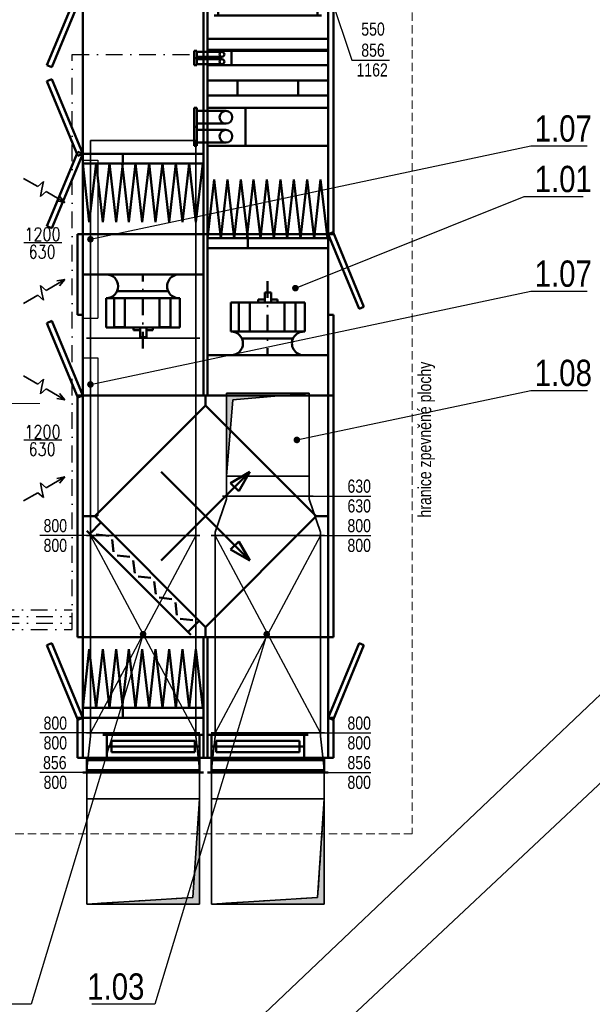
# Model space of a CAD drawing. Header units: millimetres. Extents: x 161070 to 520640, y 9197 to 248394.
# Tile 83 of 137: x 200576 to 204927, y 111861 to 119340. Entities that reach past the tile are written whole.
import ezdxf
from ezdxf.enums import TextEntityAlignment as Align

# ---------------------------------------------------------------- set-up
doc = ezdxf.new("R2010")
doc.units = ezdxf.units.MM
doc.header["$LTSCALE"] = 10
for name, pattern in [('ACAD_ISO02W100', [15, 12, -3]), ('AUSGEZOGEN', [0]), ('DASHDOT', [25.4, 12.7, -6.35, 0, -6.35]), ('DASHED', [19.05, 12.7, -6.35]), ('DASHED2', [9.525, 6.35, -3.175])]:
    doc.linetypes.add(name, pattern=pattern)
for name, color, linetype, lineweight in [('tenka', 253, 'Continuous', 9), ('VZT Odvod', 5, 'Continuous', 35), ('VZT Privod', 6, 'Continuous', 35), ('VZT Tenka', 30, 'Continuous', 15), ('VZT-komponenty', 1, 'Continuous', 50), ('VZT-koty', 4, 'Continuous', 25)]:
    doc.layers.add(name, color=color, linetype=linetype, lineweight=lineweight)
for name, color, linetype in [('VZT Cu potrubí', 40, 'DASHDOT'), ('VZT Privod-pozice_odkaz', 7, 'Continuous'), ('VZT Privod-pozice_text', 7, 'Continuous'), ('VZT Tepelná izolace', 3, 'ACAD_ISO02W100'), ('VZT Tepelná izolace-pozice_odkaz', 7, 'Continuous'), ('VZT Tepelná izolace-pozice_text', 7, 'Continuous')]:
    doc.layers.add(name, color=color, linetype=linetype)
doc.styles.add('AR-KOTY', font='simplex', dxfattribs={"width": 0.7})
doc.styles.add('Arial', font='arial.ttf')
doc.styles.get("Standard").update_dxf_attribs({"font": 'ic-simplex.shx', "width": 0.8})
doc.dimstyles.new('CADKON', dxfattribs={"dimscale": 50, "dimtxt": 2.5, "dimasz": 2.5, "dimexe": 1.8, "dimexo": 5, "dimgap": 0.6, "dimtad": 1, "dimrnd": 1, "dimtxsty": 'Standard', "dimblk1": 'ARCHTICK', "dimblk2": 'ARCHTICK', "dimsah": 1, "dimcen": 2.5, "dimadec": 1, "dimazin": 2, "dimtfac": 1, "dimtdec": 4, "dimtix": 1, "dimtmove": 1, "dimatfit": 3, "dimldrblk": 'OPEN30', "dimfxl": 5, "dimtolj": 1, "dimarcsym": 0})

# ---------------------------------------------------------------- blocks, each defined once
blk = doc.blocks.new('vd')
at = {"layer": 'tenka', "color": 8}
for p, q in [((195159, 104890.6), (208424.8, 117474)), ((195159, 104890.6), (208424.8, 117474)), ((208361.1, 116703.3), (195497.3, 104646.1)), ((208361.1, 116703.3), (195497.3, 104646.1))]:
    blk.add_line(p, q, dxfattribs=at)
blk = doc.blocks.new('*U3523')
at = {"color": 0, "linetype": 'ByBlock', "lineweight": -2}
for p, q in [((0, 856), (0, 886)), ((0, 856), (0, 0)), ((200, 856), (0, 856)), ((200, 856), (200, 0)), ((950, 806), (200, 856)), ((1000, 856), (200, 856)), ((1000, 0), (1000, 856)), ((950, 806), (1000, 0)), ((0, 0), (0, -30)), ((0, 0), (200, 0)), ((200, 0), (1000, 0))]:
    blk.add_line(p, q, dxfattribs=at)
at = {"color": 0, "lineweight": -2}
for points in [[(950, 806), (1000, 856), (200, 856)], [(950, 806), (1000, 0), (1000, 856)], [(950, 806), (1000, 0), (1000, 0)]]:
    blk.add_solid(points, dxfattribs=at)
blk = doc.blocks.new('*U3524', base_point=(856, 0))
at = {"color": 0, "linetype": 'ByBlock', "lineweight": -2}
for p, q in [((0, 1000), (0, 200)), ((856, 1000), (0, 1000)), ((856, 200), (856, 1000)), ((0, 200), (0, 0)), ((856, 0), (856, 200)), ((0, 0), (-30, 0)), ((0, 0), (856, 0)), ((856, 0), (886, 0))]:
    blk.add_line(p, q, dxfattribs=at)
at = {"color": 2, "linetype": 'DASHED', "lineweight": 25}
blk.add_line((0, 200), (856, 200), dxfattribs=at)
blk.add_lwpolyline([(0, 200), (50, 950), (856, 1000)], dxfattribs=at)
blk = doc.blocks.new('*U3525', base_point=(300, 400))
at = {"color": 0, "linetype": 'ByBlock', "lineweight": -2}
for p, q in [((0, 428), (0, 458)), ((25, 428), (0, 428)), ((0, 428), (0, -428)), ((0, 428), (0, 428)), ((25, 428), (275, 400)), ((275, 400), (300, 400)), ((300, 400), (300, 430)), ((300, 400), (300, -400)), ((300, 400), (300, 400)), ((25, -428), (0, -428)), ((0, -428), (0, -458)), ((0, -428), (0, -428)), ((275, -400), (25, -428)), ((275, -400), (300, -400)), ((300, -400), (300, -430)), ((300, -400), (300, -400))]:
    blk.add_line(p, q, dxfattribs=at)
blk = doc.blocks.new('*U3526', base_point=(1500, 800))
at = {"color": 0, "linetype": 'ByBlock', "lineweight": -2}
for points in [[(0, 800), (0, 830)], [(1500, 800), (1500, 830)], [(0, 800), (1500, 800)], [(0, 800), (0, 0)], [(1500, 800), (1500, 0)], [(0, 0), (0, -30)], [(0, 0), (1500, 0)], [(1500, 0), (1500, -30)]]:
    blk.add_lwpolyline(points, dxfattribs=at)
at = {"color": 2, "linetype": 'ByBlock', "lineweight": 25}
for points in [[(0, 800), (1500, 0)], [(1500, 800), (0, 0)]]:
    blk.add_lwpolyline(points, dxfattribs=at)
blk = doc.blocks.new('*U3527', base_point=(300, 315))
at = {"color": 0, "linetype": 'ByBlock', "lineweight": -2}
for p, q in [((0, 400), (0, 430)), ((25, 400), (0, 400)), ((0, 400), (0, -400)), ((0, 400), (0, 400)), ((25, 400), (275, 315)), ((275, 315), (300, 315)), ((300, 315), (300, 345)), ((300, 315), (300, -315)), ((300, 315), (300, 315)), ((275, -315), (25, -400)), ((275, -315), (300, -315)), ((300, -315), (300, -345)), ((300, -315), (300, -315)), ((25, -400), (0, -400)), ((0, -400), (0, -430)), ((0, -400), (0, -400))]:
    blk.add_line(p, q, dxfattribs=at)
blk = doc.blocks.new('*U3532', base_point=(630, 0))
at = {"color": 0, "linetype": 'ByBlock', "lineweight": -2}
for p, q in [((0, 780), (0, 150)), ((630, 780), (0, 780)), ((50, 730), (630, 780)), ((630, 150), (630, 780)), ((50, 730), (0, 150)), ((0, 150), (0, 0)), ((0, 150), (630, 150)), ((630, 0), (630, 150)), ((0, 0), (-30, 0)), ((0, 0), (630, 0)), ((630, 0), (660, 0))]:
    blk.add_line(p, q, dxfattribs=at)
at = {"color": 0, "lineweight": -2}
for points in [[(50, 730), (0, 780), (0, 150)], [(50, 730), (630, 780), (0, 780)], [(50, 730), (630, 780), (630, 780)]]:
    blk.add_solid(points, dxfattribs=at)
blk = doc.blocks.new('*U3533')
at = {"color": 0, "linetype": 'ByBlock'}
for p, q in [((0, 800), (0, 830)), ((1500, 800), (1500, 830)), ((1500, 800), (0, 800)), ((0, 800), (0, 0)), ((1500, 0), (1500, 800)), ((0, 0), (0, -30)), ((0, 0), (1500, 0)), ((1500, 0), (1500, -30))]:
    blk.add_line(p, q, dxfattribs=at)
blk = doc.blocks.new('*U3534')
at = {"color": 0, "linetype": 'ByBlock', "lineweight": -2}
for p, q in [((0, 800), (0, 830)), ((1500, 800), (0, 800)), ((0, 800), (0, 0)), ((1500, 0), (1500, 800)), ((0, 0), (1500, 0)), ((0, 0), (0, -30))]:
    blk.add_line(p, q, dxfattribs=at)
blk = doc.blocks.new('*U3536', base_point=(-600, 114.3))
at = {"color": 2, "linetype": 'ByBlock', "lineweight": 25}
for p, q in [((-600, 114.3), (600, 114.3)), ((-600, 0), (-600, 114.3)), ((600, 0), (600, 114.3))]:
    blk.add_line(p, q, dxfattribs=at)
at = {"color": 0, "linetype": 'ByBlock', "lineweight": -2}
for p, q in [((-630, 0), (-600, 0)), ((-600, 0), (600, 0)), ((600, 0), (630, 0))]:
    blk.add_line(p, q, dxfattribs=at)
blk = doc.blocks.new('*U2277', base_point=(100.000029, 76.999998))
at = {"color": 0, "linetype": 'ByBlock', "lineweight": -2}
for p, q in [((278.000029, 76.999998), (304.513255, 153.999998)), ((331.026481, 76.999998), (304.513255, 153.999998)), ((620.052934, 76.999998), (535.879199, 107.513298)), ((100.000029, 76.999998), (278.000029, 76.999998)), ((331.026481, 76.999998), (357.539708, -0.000002)), ((357.539708, -0.000002), (384.052934, 76.999998)), ((384.052934, 76.999998), (620.052934, 76.999998)), ((620.052934, 76.999998), (535.879199, 46.486697))]:
    blk.add_line(p, q, dxfattribs=at)
blk = doc.blocks.new('VZT jednotka Robatherm - půdorys')
at = {"layer": 'VZT-komponenty', "linetype": 'AUSGEZOGEN'}
for p, q in [((-5633.3, 1444), (-5067.9, 1678.2)), ((-5067.9, 1678.2), (-5052.6, 1641.2)), ((-3185.3, 1444), (-2619.9, 1678.2)), ((-2619.9, 1678.2), (-2604.6, 1641.2)), ((-1884.1, 1678.2), (-1899.4, 1641.2)), ((-1318.7, 1444), (-1884.1, 1678.2)), ((-1349.3, 1444), (-783.9, 1678.2)), ((-783.9, 1678.2), (-768.6, 1641.2)), ((-660.1, 1678.2), (-675.4, 1641.2)), ((-94.7, 1444), (-660.1, 1678.2)), ((-5052.6, 1641.2), (-5618, 1407)), ((-2604.6, 1641.2), (-3170, 1407)), ((-1899.4, 1641.2), (-1334, 1407)), ((-768.6, 1641.2), (-1334, 1407)), ((-675.4, 1641.2), (-110, 1407)), ((-5924, 1407), (-5924, 1447)), ((-5924, 1447), (-5618, 1447)), ((-5618, 1407), (-5633.3, 1444)), ((-5618, 1447), (-5618, 1407)), ((-5006, 1407), (-5006, 1447)), ((-5006, 1447), (-3170, 1447)), ((-3170, 1407), (-3185.3, 1444)), ((-3170, 1447), (-3170, 1407)), ((-2558, 1407), (-2558, 1447)), ((-2558, 1447), (-1946, 1447)), ((-1946, 1447), (-1946, 1407)), ((-1334, 1407), (-1349.3, 1444)), ((-1334, 1407), (-1318.7, 1444)), ((-110, 1407), (-94.7, 1444)), ((-6034, 1407), (-6034, 489)), ((-6034, 1376), (-5924, 1376)), ((-6017.5, 1376), (-5940.5, 1376)), ((-6017.5, 520), (-6017.5, 1376)), ((-5940.5, 1376), (-5940.5, 520)), ((-5618, 1407), (-5924, 1407)), ((-5924, 489), (-5924, 1407)), ((-5924, 1407), (-5924, 489)), ((-5924, 1407), (-5006, 1407)), ((-5618, 1407), (-5543, 1407)), ((-5618, 1101), (-5618, 1407)), ((-5618, 489), (-5618, 1407)), ((-5543, 1407), (-5543, 1101)), ((-5543, 1406.9), (-5098, 1356.9)), ((-5543, 1304.9), (-5098, 1356.9)), ((-5006, 1407), (-5006, 489)), ((-5006, 1407), (-3170, 1407)), ((-3170, 1407), (-5006, 1407)), ((-5006, -459), (-5006, 1407)), ((-4198.3, 1374.9), (-4988.9, 584.3)), ((-4220.2, 1352.9), (-4135.4, 1268.1)), ((-4088, 1315.5), (-4088, 1407)), ((-3170, 489), (-3170, 1407)), ((-3170, 1407), (-3170, -459)), ((-3170, 1407), (-1946, 1407)), ((-1946, 1407), (-2558, 1407)), ((-2252, 489), (-2252, 1407)), ((-1946, 1407), (-1946, 489)), ((-1946, 489), (-1946, 1407)), ((-1946, 1407), (-110, 1407)), ((-1409, 1406.9), (-1854, 1356.9)), ((-1409, 1304.9), (-1854, 1356.9)), ((-1334, 1407), (-1409, 1407)), ((-1409, 1407), (-1409, 1101)), ((-1334, 1101), (-1334, 1407)), ((-1334, 489), (-1334, 1407)), ((-110, 1407), (-110, 489)), ((-110, 489), (-110, 1407)), ((0, 1376), (-110, 1376)), ((-93.5, 1376), (-16.5, 1376)), ((-93.5, 520), (-93.5, 1376)), ((-16.5, 1376), (-16.5, 520)), ((0, 489), (0, 1407)), ((-5543, 1304.9), (-5098, 1254.9)), ((-4929.5, 474), (-4088, 1315.5)), ((-4113.5, 1290), (-4904, 499.5)), ((-4225.7, 1305.1), (-4236.6, 1209.3)), ((-4088, 1315.5), (-3246.5, 474)), ((-1409, 1304.9), (-1854, 1254.9)), ((-5924, 489), (-5924, 1254)), ((-5749, 1223), (-5924, 1223)), ((-5836.5, 1223), (-5836.5, 520)), ((-5749, 489), (-5749, 1254)), ((-5543, 1202.9), (-5098, 1254.9)), ((-5543, 1202.9), (-5098, 1152.9)), ((-2653, 1228.5), (-2430.9, 1228.5)), ((-2653, 667.5), (-2653, 1228.5)), ((-2430.9, 1228.5), (-2430.9, 667.5)), ((-2252, 1228.5), (-2252, 667.5)), ((-1409, 1202.9), (-1854, 1254.9)), ((-1409, 1202.9), (-1854, 1152.9)), ((-5880.2, 1187.9), (-5792.8, 1187.9)), ((-5880.2, 555.1), (-5880.2, 1187.9)), ((-5792.8, 1187.9), (-5792.8, 555.1)), ((-5543, 1100.9), (-5098, 1152.9)), ((-4385.7, 1145), (-4396.6, 1049.3)), ((-4359, 1171.7), (-4263.3, 1182.6)), ((-2652.4, 1167.8), (-2430.6, 1167.8)), ((-2652.4, 1085.9), (-2652.4, 1167.8)), ((-2430.6, 1167.8), (-2430.6, 1085.9)), ((-2377.3, 1145.2), (-2377.3, 757.4)), ((-1409, 1100.9), (-1854, 1152.9)), ((-5543, 1101), (-5618, 1101)), ((-5618, 489), (-5618, 1101)), ((-5618, 1101), (-5543, 1101)), ((-5543, 1106.9), (-5098, 1056.9)), ((-5543, 1101), (-5543, 489)), ((-5543, 1004.9), (-5098, 1056.9)), ((-2430.6, 1085.9), (-2652.4, 1085.9)), ((-1409, 1106.9), (-1854, 1056.9)), ((-1409, 1004.9), (-1854, 1056.9)), ((-1409, 1101), (-1334, 1101)), ((-1334, 1101), (-1409, 1101)), ((-1409, 1101), (-1409, 489)), ((-1334, 489), (-1334, 1101)), ((-5543, 1004.9), (-5098, 954.9)), ((-4545.7, 985), (-4556.6, 889.3)), ((-4519, 1011.7), (-4423.3, 1022.6)), ((-2674.7, 971.4), (-2674.7, 1020.5)), ((-2674.7, 1020.5), (-2652.8, 1020.5)), ((-2652.8, 1020.5), (-2652.8, 971.4)), ((-1409, 1004.9), (-1854, 954.9)), ((-5543, 902.9), (-5098, 954.9)), ((-5543, 902.9), (-5098, 852.9)), ((-2727, 922), (-2727, 971.4)), ((-2727, 971.4), (-2652.9, 971.4)), ((-2652.9, 922), (-2727, 922)), ((-2652.8, 971.4), (-2674.7, 971.4)), ((-2674.7, 874.6), (-2674.7, 921.7)), ((-2674.7, 921.7), (-2652.8, 921.7)), ((-2652.9, 971.4), (-2652.9, 922)), ((-2652.8, 921.7), (-2652.8, 874.6)), ((-1409, 902.9), (-1854, 954.9)), ((-1409, 902.9), (-1854, 852.9)), ((-5543, 800.9), (-5098, 852.9)), ((-4705.7, 825), (-4716.6, 729.3)), ((-4679, 851.7), (-4583.3, 862.6)), ((-2652.8, 874.6), (-2674.7, 874.6)), ((-1409, 800.9), (-1854, 852.9)), ((-5543, 800.9), (-5098, 750.9)), ((-5543, 698.9), (-5098, 750.9)), ((-4424.6, 810.6), (-3751.4, 137.4)), ((-3751.4, 810.6), (-4424.6, 137.4)), ((-2652.4, 738.8), (-2652.4, 822)), ((-2652.4, 822), (-2430.6, 822)), ((-2430.6, 822), (-2430.6, 738.8)), ((-1409, 800.9), (-1854, 750.9)), ((-1409, 698.9), (-1854, 750.9)), ((-5543, 698.9), (-5098, 648.9)), ((-4839, 691.7), (-4743.3, 702.6)), ((-2430.6, 738.8), (-2652.4, 738.8)), ((-1409, 698.9), (-1854, 648.9)), ((-5543, 596.9), (-5098, 648.9)), ((-4966.9, 606.2), (-4882.1, 521.4)), ((-4865.7, 665), (-4876.6, 569.3)), ((-2430.9, 667.5), (-2653, 667.5)), ((-1409, 596.9), (-1854, 648.9)), ((-5792.8, 555.1), (-5880.2, 555.1)), ((-5543, 596.9), (-5098, 546.9)), ((-5543, 494.9), (-5098, 546.9)), ((-1409, 596.9), (-1854, 546.9)), ((-1409, 494.9), (-1854, 546.9)), ((-1274, 559), (-1274, 539)), ((-1129.5, 559), (-1274, 559)), ((-1274, 539), (-1129.5, 539)), ((-1249.9, 319), (-1249.9, 539)), ((-1153.6, 319), (-1153.6, 539)), ((-1129.5, 539), (-1129.5, 559)), ((-1129.5, 559), (-1129.5, 539)), ((-985, 559), (-1129.5, 559)), ((-1129.5, 539), (-985, 539)), ((-1105.4, 319), (-1105.4, 539)), ((-1009.1, 319), (-1009.1, 539)), ((-985, 539), (-985, 559)), ((-662, 559), (-662, 539)), ((-607, 559), (-662, 559)), ((-662, 539), (-607, 539)), ((-652.8, 348.9), (-652.8, 539)), ((-616.2, 348.9), (-616.2, 539)), ((-607, 539), (-607, 559)), ((-607, 559), (-607, 539)), ((-552, 559), (-607, 559)), ((-607, 539), (-552, 539)), ((-597.8, 348.9), (-597.8, 539)), ((-561.2, 348.9), (-561.2, 539)), ((-552, 539), (-552, 559)), ((-6034, 520), (-5924, 520)), ((-6034, 459), (-6034, -459)), ((-5940.5, 520), (-6017.5, 520)), ((-5749, 520), (-5924, 520)), ((-5924, 489), (-5924, 459)), ((-5006, 489), (-5924, 489)), ((-5006, 489), (-5924, 489)), ((-5924, 459), (-5006, 459)), ((-5924, 459), (-5006, 459)), ((-5924, -459), (-5924, 459)), ((-5924, 459), (-5924, -459)), ((-5924, -306), (-5924, 459)), ((-5749, -306), (-5749, 459)), ((-5543, 489), (-5618, 489)), ((-5006, 459), (-5006, 489)), ((-5006, 474), (-4929.5, 474)), ((-5006, 459), (-5006, -459)), ((-4088, -367.5), (-4929.5, 474)), ((-3246.5, 474), (-4088, -367.5)), ((-3246.5, 474), (-3170, 474)), ((-3170, 489), (-3170, 459)), ((-1946, 489), (-3170, 489)), ((-1946, 489), (-3170, 489)), ((-3170, -459), (-3170, 459)), ((-3170, 459), (-1946, 459)), ((-3170, 459), (-1946, 459)), ((-2864, -459), (-2864, 459)), ((-2051, 153), (-2051, 459)), ((-2051, 153), (-2051, 459)), ((-2051, 459), (-1976, 459)), ((-2051, 459), (-1976, 459)), ((-2051, -459), (-2051, 459)), ((-1976, 459), (-1976, 153)), ((-1976, 459), (-1976, 153)), ((-1976, 458.9), (-1531, 408.9)), ((-1946, 459), (-1946, 489)), ((-1946, 489), (-1946, 459)), ((-110, 489), (-1946, 489)), ((-110, 489), (-1946, 489)), ((-1946, 459), (-110, 459)), ((-1946, 459), (-110, 459)), ((-1946, 459), (-1946, -459)), ((-1946, -459), (-1946, 459)), ((-1409, 489), (-1334, 489)), ((-1274, 459), (-985, 459)), ((-1274, 459), (-985, 459)), ((-1274, -459), (-1274, 459)), ((-1274, -459), (-1274, 459)), ((-985, 459), (-985, -459)), ((-985, 459), (-985, -459)), ((-893, 459), (-777, 459)), ((-893, 229.5), (-893, 459)), ((-893, 459), (-777, 459)), ((-893, -459), (-893, 459)), ((-777, 459), (-777, 229.5)), ((-777, 459), (-777, -459)), ((-662, 459), (-552, 459)), ((-662, -459), (-662, 459)), ((-552, 459), (-552, -459)), ((-546, 459), (-461, 459)), ((-546, -459), (-546, 459)), ((-461, 459), (-461, -459)), ((0, 520), (-110, 520)), ((-110, 459), (-110, 489)), ((-110, 459), (-110, -459)), ((-110, -459), (-110, 459)), ((-110, -459), (-110, 459)), ((-16.5, 520), (-93.5, 520)), ((0, -459), (0, 459)), ((0, -459), (0, 459)), ((-6034, 428), (-5924, 428)), ((-6017.5, 428), (-5940.5, 428)), ((-6017.5, -428), (-6017.5, 428)), ((-5940.5, 428), (-5940.5, -428)), ((-5749, 428), (-5924, 428)), ((-5880.2, 392.9), (-5792.8, 392.9)), ((-5880.2, -239.9), (-5880.2, 392.9)), ((-5836.5, 428), (-5836.5, -275)), ((-5792.8, 392.9), (-5792.8, -239.9)), ((-1976, 356.9), (-1531, 408.9)), ((-285, 408), (-285, -408)), ((-285, 408), (-285, -408)), ((-285, 377), (-110, 377)), ((-285, 377), (-110, 377)), ((-197.5, -377), (-197.5, 377)), ((-197.5, -377), (-197.5, 377)), ((0, 428), (-110, 428)), ((0, 428), (-110, 428)), ((-110, 408), (-110, -408)), ((-110, 408), (-110, -408)), ((-93.5, 428), (-16.5, 428)), ((-93.5, 428), (-16.5, 428)), ((-93.5, -428), (-93.5, 428)), ((-93.5, -428), (-93.5, 428)), ((-16.5, 428), (-16.5, -428)), ((-16.5, 428), (-16.5, -428)), ((-1976, 356.9), (-1531, 306.9)), ((-1976, 254.9), (-1531, 306.9)), ((-241.2, 339.3), (-153.8, 339.3)), ((-241.2, 339.3), (-153.8, 339.3)), ((-241.2, -339.3), (-241.2, 339.3)), ((-241.2, -339.3), (-241.2, 339.3)), ((-153.8, 339.3), (-153.8, -339.3)), ((-153.8, 339.3), (-153.8, -339.3)), ((-4424.6, 137.4), (-4340.4, 283.2)), ((-4340.4, 283.2), (-4278.8, 221.6)), ((-3897.2, 221.6), (-3835.6, 283.2)), ((-3835.6, 283.2), (-3751.4, 137.4)), ((-2864, 280.5), (-2864, -280.5)), ((-2463, 280.5), (-2685.1, 280.5)), ((-2685.1, 280.5), (-2685.1, -280.5)), ((-2463, -280.5), (-2463, 280.5)), ((-1976, 254.9), (-1531, 204.9)), ((-777, 229.5), (-893, 229.5)), ((-662, 275.7), (-552, 275.7)), ((-662, -459), (-662, 275.7)), ((-552, 275.7), (-552, -459)), ((-4278.8, 221.6), (-4424.6, 137.4)), ((-3751.4, 137.4), (-3897.2, 221.6)), ((-2738.7, 197.2), (-2738.7, -190.6)), ((-2685.4, 219.8), (-2685.4, 137.9)), ((-2463.6, 219.8), (-2685.4, 219.8)), ((-2463.6, 137.9), (-2463.6, 219.8)), ((-2051, 153), (-1976, 153)), ((-1976, 153), (-2051, 153)), ((-1976, 153), (-2051, 153)), ((-2051, -459), (-2051, 153)), ((-1976, 152.9), (-1531, 204.9)), ((-1976, 158.9), (-1531, 108.9)), ((-1976, 153), (-1976, -459)), ((-1274, 170), (-985, 170)), ((-1274, 170), (-985, 170)), ((-1274, -459), (-1274, 170)), ((-1274, -459), (-1274, 170)), ((-985, 170), (-985, -459)), ((-985, 170), (-985, -459)), ((-2685.4, 137.9), (-2463.6, 137.9)), ((-1976, 56.9), (-1531, 108.9)), ((-2441.3, 72.5), (-2463.2, 72.5)), ((-2463.2, 72.5), (-2463.2, 23.4)), ((-2463.2, 23.4), (-2441.3, 23.4)), ((-2463.1, 23.4), (-2463.1, -26)), ((-2389, 23.4), (-2463.1, 23.4)), ((-2441.3, 23.4), (-2441.3, 72.5)), ((-2389, -26), (-2389, 23.4)), ((-1976, 56.9), (-1531, 6.9)), ((-1976, -45.1), (-1531, 6.9)), ((-2463.2, -26.3), (-2463.2, -73.4)), ((-2441.3, -26.3), (-2463.2, -26.3)), ((-2463.2, -73.4), (-2441.3, -73.4)), ((-2463.1, -26), (-2389, -26)), ((-2441.3, -73.4), (-2441.3, -26.3)), ((-1976, -45.1), (-1531, -95.1)), ((-2685.4, -126), (-2685.4, -209.2)), ((-2463.6, -126), (-2685.4, -126)), ((-2463.6, -209.2), (-2463.6, -126)), ((-1976, -147.1), (-1531, -95.1)), ((-1976, -147.1), (-1531, -197.1)), ((-2685.4, -209.2), (-2463.6, -209.2)), ((-1976, -249.1), (-1531, -197.1)), ((-5749, -275), (-5924, -275)), ((-5792.8, -239.9), (-5880.2, -239.9)), ((-2685.1, -280.5), (-2463, -280.5)), ((-1976, -249.1), (-1531, -299.1)), ((-1976, -351.1), (-1531, -299.1)), ((-893, -459), (-893, -229.5)), ((-893, -229.5), (-777, -229.5)), ((-777, -229.5), (-777, -459)), ((-4088, -459), (-4088, -367.5)), ((-1976, -351.1), (-1531, -401.1)), ((-153.8, -339.3), (-241.2, -339.3)), ((-153.8, -339.3), (-241.2, -339.3)), ((-6034, -428), (-5924, -428)), ((-5940.5, -428), (-6017.5, -428)), ((-1976, -453.1), (-1531, -401.1)), ((-285, -377), (-110, -377)), ((-285, -377), (-110, -377)), ((0, -428), (-110, -428)), ((0, -428), (-110, -428)), ((-16.5, -428), (-93.5, -428)), ((-16.5, -428), (-93.5, -428)), ((-5006, -459), (-5924, -459)), ((-5924, -459), (-5924, -499)), ((-5618, -459), (-5924, -459)), ((-5924, -499), (-5618, -499)), ((-5618, -459), (-5633.3, -496)), ((-5633.3, -496), (-5067.9, -730.2)), ((-5052.6, -693.2), (-5618, -459)), ((-5618, -499), (-5618, -459)), ((-3170, -459), (-5006, -459)), ((-5006, -459), (-5006, -499)), ((-3170, -459), (-5006, -459)), ((-5006, -499), (-3170, -499)), ((-3170, -459), (-3170, -499)), ((-3170, -499), (-3170, -459)), ((-2558, -459), (-3170, -459)), ((-1946, -459), (-3170, -459)), ((-3170, -499), (-2558, -499)), ((-2558, -499), (-2558, -459)), ((-2511.4, -693.2), (-1946, -459)), ((-1930.7, -496), (-2496.1, -730.2)), ((-1976, -459), (-2051, -459)), ((-1946, -459), (-1930.7, -496)), ((-1946, -459), (-1946, -499)), ((-110, -459), (-1946, -459)), ((-110, -459), (-1946, -459)), ((-1946, -499), (-110, -499)), ((-985, -459), (-1274, -459)), ((-985, -459), (-1274, -459)), ((-985, -459), (-1274, -459)), ((-985, -459), (-1274, -459)), ((-777, -459), (-893, -459)), ((-777, -459), (-893, -459)), ((-552, -459), (-662, -459)), ((-552, -459), (-662, -459)), ((-461, -459), (-546, -459)), ((-110, -499), (-110, -459)), ((-5067.9, -730.2), (-5052.6, -693.2)), ((-2496.1, -730.2), (-2511.4, -693.2))]:
    blk.add_line(p, q, dxfattribs=at)
at = {"layer": 'VZT-komponenty', "linetype": 'DASHDOT'}
for p, q in [((-5836.5, 1223), (-5836.5, 520)), ((-2813.3, 950), (-2253.3, 950)), ((-5836.5, 428), (-5836.5, -275)), ((-197.5, -377), (-197.5, 377)), ((-197.5, -377), (-197.5, 377)), ((-2302.7, 2), (-2862.7, 2))]:
    blk.add_line(p, q, dxfattribs=at)
at = {"layer": 'VZT-komponenty', "linetype": 'AUSGEZOGEN'}
for centre, radius in [((-1201.8, 319), 48.2), ((-1057.2, 319), 48.2), ((-634.5, 348.9), 18.3), ((-579.5, 348.9), 18.3)]:
    blk.add_circle(centre, radius, dxfattribs=at)
for centre, start, end in [((-2341.3, 1226.6), 180.07245, 0), ((-2341.3, 675.6), 0, 180.07245), ((-2774.7, 278.6), 180, 359.92755), ((-2774.7, -272.4), 359.92755, 180)]:
    blk.add_arc(centre, 89.6, start, end, dxfattribs=at)
blk = doc.blocks.new('_ArchTick')
at = {"color": 0, "const_width": 0.15}
blk.add_lwpolyline([(-0.5, -0.5), (0.5, 0.5)], dxfattribs=at)

msp = doc.modelspace()

# ---------------------------------------------------------------- linework, layer by layer
at = {"layer": 'VZT Cu potrubí'}
for p, q in [((200976, 114707.5), (200976, 119076.9)), ((200976, 119076.9), (201902.6, 119076.9)), ((197904.9, 114807.5), (200976, 114807.5)), ((198628.3, 114857.5), (200976, 114857.5)), ((197904.9, 114757.5), (200976, 114757.5)), ((198628.3, 114707.5), (200976, 114707.5))]:
    msp.add_line(p, q, dxfattribs=at)
at = {"layer": 'VZT Tenka'}
msp.add_line((199114, 116426), (200729.3, 116426), dxfattribs=at)
at = {"layer": 'VZT Tenka', "linetype": 'DASHED2'}
msp.add_lwpolyline([(197159.1, 120156.4), (203559.1, 120156.4), (203559.1, 113156.4), (197159.1, 113156.4)], close=True, dxfattribs=at)
at = {"layer": 'VZT-koty'}
for p, q in [((202889.6, 119656.4), (203099.8, 119033.9)), ((203099.8, 119033.9), (203385.4, 119033.9)), ((200895.6, 117645.5), (200606.3, 117645.5)), ((200895.6, 116145.5), (200606.3, 116145.5)), ((202806.6, 115722.4), (203245, 115722.4)), ((201083.6, 115422.4), (200730.2, 115422.4)), ((202891.6, 115422.4), (203245, 115422.4)), ((201083.6, 113922.4), (200730.2, 113922.4)), ((202891.6, 113922.4), (203245, 113922.4)), ((201083.6, 113622.4), (200730.2, 113622.4)), ((202891.6, 113622.4), (203245, 113622.4))]:
    msp.add_line(p, q, dxfattribs=at)

# ---------------------------------------------------------------- block references
at = {"layer": 'VZT Odvod'}
msp.add_blockref('vd', (0, 0), dxfattribs=at)
for name, p, rotation in [('*U3532', (202776.6, 115722.4), 360), ('*U3527', (202146.6, 115722.4), 90), ('*U3526', (202861.6, 113922.4), 270), ('*U3525', (202061.6, 113922.4), 90), ('*U3523', (202033.6, 113622.4), 270), ('*U3524', (202033.6, 113622.4), 180)]:
    msp.add_blockref(name, p, dxfattribs=dict(at, rotation=rotation))
at = {"layer": 'VZT Privod'}
for name, p, rotation in [('*U3534', (201913.6, 116922.4), 90), ('*U3536', (201170.8, 118272.4), 270), ('*U3533', (201913.6, 115422.4), 90), ('*U3536', (201170.8, 116772.4), 270), ('*U3526', (201913.6, 113922.4), 270), ('*U3525', (201113.6, 113922.4), 90), ('*U3523', (201085.6, 113622.4), 270), ('*U3524', (201085.6, 113622.4), 180)]:
    msp.add_blockref(name, p, dxfattribs=dict(at, rotation=rotation))
at = {"layer": 'VZT Privod', "yscale": 0.7, "zscale": 0.7}
for p, xscale, rotation in [((200604.8, 118135.1), 0.7, 330.0000000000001), ((200604.8, 117185.1), -0.7, 209.9999999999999), ((200604.8, 116635.1), 0.7, 330.0000000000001), ((200604.8, 115685.1), -0.7, 209.9999999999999)]:
    msp.add_blockref('*U2277', p, dxfattribs=dict(at, xscale=xscale, rotation=rotation))
at = {"layer": 'VZT Tepelná izolace', "rotation": 90}
msp.add_blockref('VZT jednotka Robatherm - půdorys', (202461.6, 119656.4), dxfattribs=at)

# ---------------------------------------------------------------- texts
at = {"layer": 'VZT Privod-pozice_text', "color": 210, "insert": (201523.9, 111893.4), "char_height": 200, "width": 398.6, "attachment_point": 9, "style": 'Arial'}
msp.add_mtext('{\\W0.8;1.03}', dxfattribs=at)
at = {"layer": 'VZT Tenka', "linetype": 'DASHED2', "width": 0.8}
msp.add_text('hranice zpevněné plochy', height=100, rotation=90, dxfattribs=at).set_placement((203702.5, 116150.8), align=Align.CENTER)
at = {"layer": 'VZT Tepelná izolace-pozice_text', "color": 210, "char_height": 200, "width": 369.48, "attachment_point": 7, "style": 'Arial'}
for s, insert in [('{\\W0.8;1.07}', (204488.9, 118411.3)), ('{\\W0.8;1.07}', (204488.9, 117308.7)), ('{\\W0.8;1.08}', (204488.9, 116554.8))]:
    msp.add_mtext(s, dxfattribs=dict(at, insert=insert))
at = {"layer": 'VZT Tepelná izolace-pozice_text', "color": 210, "insert": (204488.9, 118027.7), "char_height": 200, "attachment_point": 7, "style": 'Arial'}
msp.add_mtext('\\W0.8\\H200.0\\C210;1.01', dxfattribs=at)
at = {"layer": 'VZT-koty', "width": 0.8}
for s, p in [('550', (203349.9, 119319.1)), ('1162', (203373.2, 119008.9)), ('630', (203245, 115697.4)), ('800', (200936, 115397.4)), ('800', (203245, 115397.4)), ('800', (200936, 113897.4)), ('800', (203245, 113897.4)), ('800', (200936, 113597.4)), ('800', (203245, 113597.4))]:
    msp.add_text(s, height=100, dxfattribs=at).set_placement(p, align=Align.TOP_RIGHT)
for s, p in [('856', (203349.9, 119058.9)), ('630', (203245, 115747.4)), ('800', (200936, 115447.4)), ('800', (203245, 115447.4)), ('800', (200936, 113947.4)), ('800', (203245, 113947.4)), ('856', (200932.2, 113647.4)), ('856', (203245, 113647.4))]:
    msp.add_text(s, height=100, dxfattribs=at).set_placement(p, align=Align.RIGHT)
at = {"layer": 'VZT-koty', "style": 'AR-KOTY', "width": 0.8}
for s, p in [('1200', (200886.6, 117660.5)), ('630', (200849.5, 117527.4)), ('1200', (200886.6, 116160.5)), ('630', (200849.5, 116027.4))]:
    msp.add_text(s, height=100, dxfattribs=at).set_placement(p, align=Align.RIGHT)

# ---------------------------------------------------------------- leaders
at = {"layer": 'VZT Privod-pozice_odkaz', "color": 102, "annotation_type": 0, "has_hookline": 1, "hookline_direction": 1}
for points, text_width in [([(201513.6, 114672.4), (200664.2, 111863.4), (200614.2, 111863.4)], 398.4), ([(202453, 114672.4), (201603.9, 111863.4), (201553.9, 111863.4)], 400.2)]:
    msp.add_leader(points, dimstyle='CADKON', override={"dimscale": 50, "dimasz": 1, "dimgap": 0.6, "dimldrblk": 'Dot'}, dxfattribs=dict(at, text_width=text_width))
at = {"layer": 'VZT Tepelná izolace-pozice_odkaz', "color": 102, "annotation_type": 0, "has_hookline": 1, "hookline_direction": 0}
for points, text_width in [([(201113.6, 117672.4), (204458.9, 118381.3)], 400), ([(202670.8, 117301.5), (204408.9, 117997.7), (204458.9, 117997.7)], 369.3), ([(201113.6, 116569.7), (204458.9, 117278.7)], 400), ([(202682.2, 116148.3), (204458.9, 116524.8)], 400.5)]:
    msp.add_leader(points, dimstyle='CADKON', override={"dimscale": 50, "dimasz": 1, "dimgap": 0.6, "dimldrblk": 'Dot'}, dxfattribs=dict(at, text_width=text_width))

doc.saveas('drawing.dxf')
